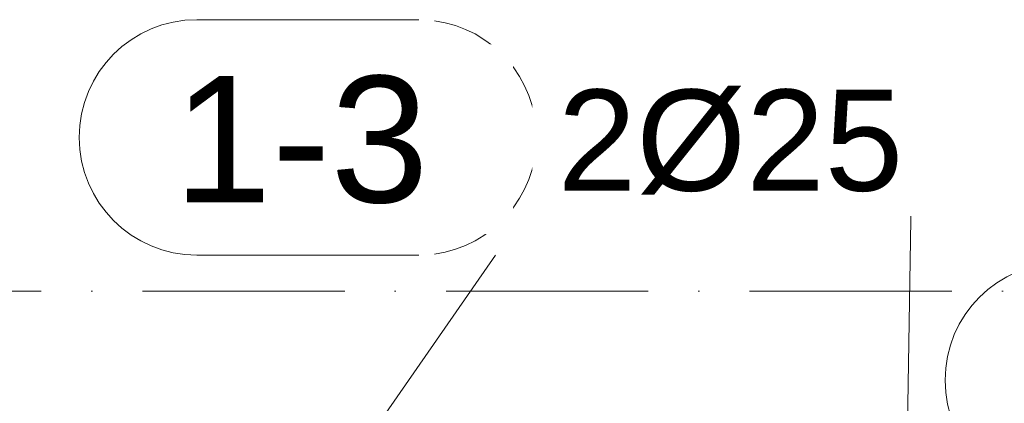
# Model space of a CAD drawing. Header units: millimetres. Extents: x -25607 to 9385, y 1894 to 10168.
# Tile 13 of 181: x -24617 to -24130, y 9040 to 9229. Entities that reach past the tile are written whole.
import ezdxf

# ---------------------------------------------------------------- set-up
doc = ezdxf.new("R2010")
doc.units = ezdxf.units.MM
doc.linetypes.add('Čerchovaná', pattern=[150, 100, -25, 0, -25])
doc.layers.add('A-FLOR-LEVL', color=51, linetype='Continuous', lineweight=5)
doc.layers.add('S-RBAR-IDEN', color=171, linetype='Continuous', lineweight=5)
doc.styles.add('Arial', font='arial.ttf', dxfattribs={"height": 50})
doc.styles.add('Arial_1', font='arial.ttf', dxfattribs={"height": 62.5})

# ---------------------------------------------------------------- blocks, each defined once
blk = doc.blocks.new('Popisek výztuže - _Typ_ množství_PRAVÝ _řezy_-573729-V4')
at = {"layer": 'S-RBAR-IDEN'}
for p, q in [((-24857.77, 9096.15), (-24967.46, 9096.15)), ((-24967.46, 8979.71), (-24857.77, 8979.71))]:
    blk.add_line(p, q, dxfattribs=at)
for centre, start, end in [((-24967.46, 9037.93), 90, 270), ((-24857.77, 9037.93), 277.6434, 82.3566)]:
    blk.add_arc(centre, 58.22, start, end, dxfattribs=at)

msp = doc.modelspace()

# ---------------------------------------------------------------- linework, layer by layer
at = {"layer": 'A-FLOR-LEVL', "linetype": 'Čerchovaná'}
msp.add_line((-25606.81, 9095), (-4574.67, 9095), dxfattribs=at)
at = {"layer": 'S-RBAR-IDEN'}
for p, q in [((-24180.78, 8845.3), (-24175.56, 9171.05)), ((-24567.67, 8845.3), (-24381.5, 9112.83))]:
    msp.add_line(p, q, dxfattribs=at)

# ---------------------------------------------------------------- block references
for p in [(438.24, 133.12), (866.39, 12.99)]:
    msp.add_blockref('Popisek výztuže - _Typ_ množství_PRAVÝ _řezy_-573729-V4', p, dxfattribs=at)

# ---------------------------------------------------------------- texts
at = {"layer": 'S-RBAR-IDEN', "insert": (-24350.81, 9194.67), "char_height": 50, "width": 210.443, "attachment_point": 1, "style": 'Arial', "bg_fill": 3, "box_fill_scale": 1.25, "bg_fill_color": 256, "bg_fill_true_color": 13158600, "bg_fill_transparency": 0}
msp.add_mtext('2Ø25', dxfattribs=at)

# ---------------------------------------------------------------- next in the draw order: texts
at = {"layer": 'S-RBAR-IDEN', "insert": (-24540.8, 9201.42), "char_height": 62.5, "width": 152.3206, "attachment_point": 1, "style": 'Arial_1', "bg_fill": 3, "box_fill_scale": 1.25, "bg_fill_color": 256, "bg_fill_true_color": 13158600, "bg_fill_transparency": 0}
msp.add_mtext('1-3', dxfattribs=at)

doc.saveas('drawing.dxf')
